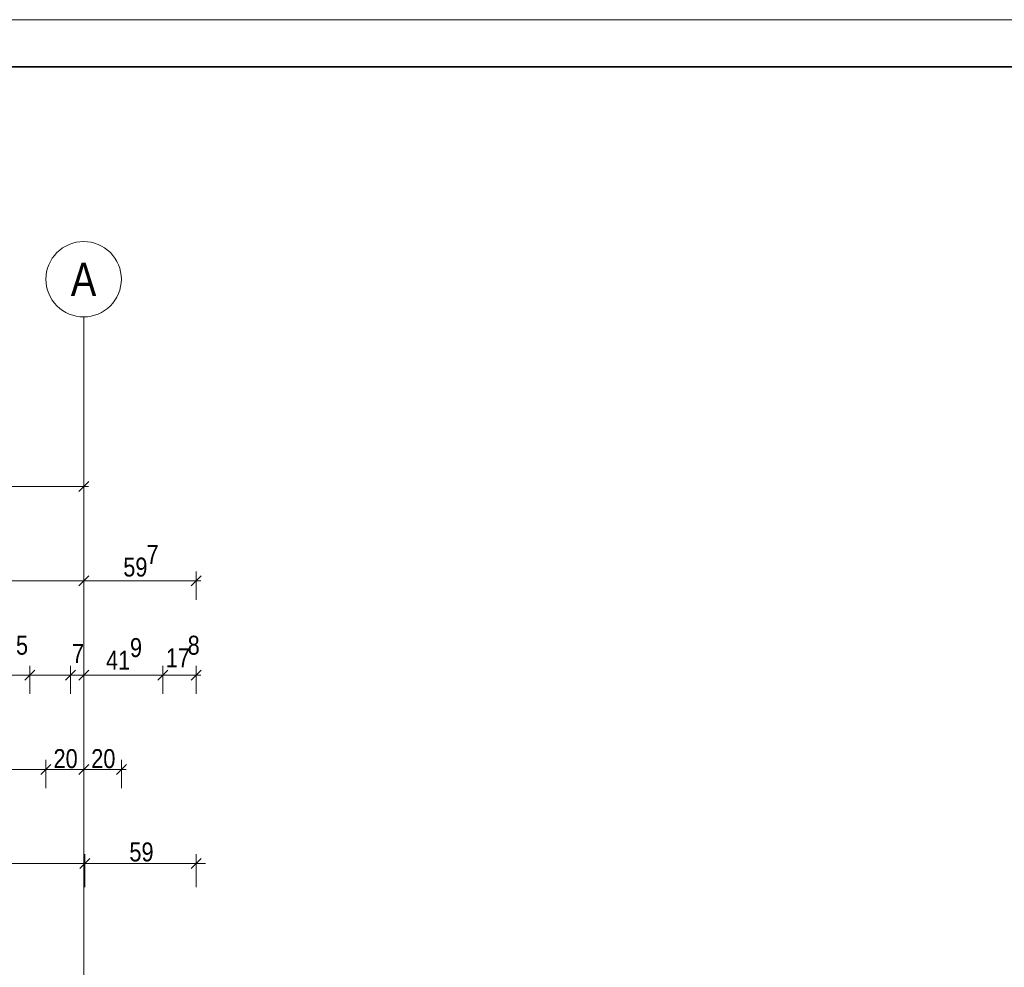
# Model space of a CAD drawing. Extents: x -620 to 3480, y 62 to 1107.
# Tile 206 of 244: x -6 to 98, y 1007 to 1107. Entities that reach past the tile are written whole.
import ezdxf
from ezdxf.lldxf.tags import DXFTag

# ---------------------------------------------------------------- set-up
doc = ezdxf.new("R2010")
doc.units = 0
doc.layers.get('0').update_dxf_attribs({"lineweight": 35})
doc.layers.add('70 -71 Achsen- 1 Gebäudeachsen', color=7, linetype='STRICHPUNKT2-A06G9GKV8I', lineweight=18)
doc.layers.add('iwb_Plankopf Rahmen', color=7, linetype='Continuous', lineweight=35)
doc.layers.add('70 -76 Bemaßung- 2 Allgemein', color=9, linetype='Continuous', lineweight=5, true_color=0x808080)
doc.styles.get("Standard").update_dxf_attribs({"font": 'ARIALN.TTF'})
tags = doc.linetypes.add('STRICHPUNKT2-A06G9GKV8I', pattern=[12.7, 6.35, -3.175, 0, -3.175]).pattern_tags.tags
tags[10:11] = [DXFTag(74, 4), DXFTag(75, 0), DXFTag(340, '0'), DXFTag(46, 0.0), DXFTag(50, 0.0), DXFTag(44, 0.0), DXFTag(45, 0.0)]
tags[8:9] = [DXFTag(74, 4), DXFTag(75, 0), DXFTag(340, '0'), DXFTag(46, 0.0), DXFTag(50, 0.0), DXFTag(44, 0.0), DXFTag(45, 0.0)]
tags[6:7] = [DXFTag(74, 4), DXFTag(75, 0), DXFTag(340, '0'), DXFTag(46, 0.0), DXFTag(50, 0.0), DXFTag(44, 0.0), DXFTag(45, 0.0)]
tags[4:5] = [DXFTag(74, 4), DXFTag(75, 0), DXFTag(340, '0'), DXFTag(46, 0.0), DXFTag(50, 0.0), DXFTag(44, 0.0), DXFTag(45, 0.0)]

# ---------------------------------------------------------------- blocks, each defined once
blk = doc.blocks.new('Referenz-A06G9GKX8I')
at = {"layer": '70 -71 Achsen- 1 Gebäudeachsen', "color": 0, "linetype": 'Continuous', "ltscale": 0.18}
for p, q in [((-2.05, 1082.99), (-1.74, 1083.22)), ((-1.74, 1083.22), (-1.4, 1083.42)), ((-1.4, 1083.42), (-1.04, 1083.59)), ((-1.04, 1083.59), (-0.67, 1083.72)), ((-0.67, 1083.72), (-0.29, 1083.82)), ((-0.29, 1083.82), (0.09, 1083.88)), ((0.09, 1083.88), (0.49, 1083.9)), ((0.49, 1083.9), (0.88, 1083.88)), ((0.88, 1083.88), (1.27, 1083.82)), ((1.27, 1083.82), (1.65, 1083.72)), ((1.65, 1083.72), (2.02, 1083.59)), ((2.02, 1083.59), (2.37, 1083.42)), ((2.37, 1083.42), (2.71, 1083.22)), ((2.71, 1083.22), (3.02, 1082.99)), ((-3.04, 1081.78), (-2.84, 1082.12)), ((-2.84, 1082.12), (-2.61, 1082.43)), ((-2.61, 1082.43), (-2.34, 1082.73)), ((-2.34, 1082.73), (-2.05, 1082.99)), ((3.02, 1082.99), (3.32, 1082.73)), ((3.32, 1082.73), (3.58, 1082.43)), ((3.58, 1082.43), (3.81, 1082.12)), ((3.81, 1082.12), (4.01, 1081.78)), ((-3.44, 1080.68), (-3.34, 1081.06)), ((-3.34, 1081.06), (-3.21, 1081.43)), ((-3.21, 1081.43), (-3.04, 1081.78)), ((4.01, 1081.78), (4.18, 1081.43)), ((4.18, 1081.43), (4.31, 1081.06)), ((4.31, 1081.06), (4.41, 1080.68)), ((-3.51, 1079.9), (-3.49, 1080.29)), ((-3.49, 1080.29), (-3.44, 1080.68)), ((4.41, 1080.68), (4.47, 1080.29)), ((4.47, 1080.29), (4.49, 1079.9)), ((-3.49, 1079.51), (-3.51, 1079.9)), ((-3.44, 1079.12), (-3.49, 1079.51)), ((-3.34, 1078.74), (-3.44, 1079.12)), ((4.41, 1079.12), (4.31, 1078.74)), ((4.47, 1079.51), (4.41, 1079.12)), ((4.49, 1079.9), (4.47, 1079.51)), ((-3.21, 1078.37), (-3.34, 1078.74)), ((-3.04, 1078.01), (-3.21, 1078.37)), ((-2.84, 1077.67), (-3.04, 1078.01)), ((4.01, 1078.01), (3.81, 1077.67)), ((4.18, 1078.37), (4.01, 1078.01)), ((4.31, 1078.74), (4.18, 1078.37)), ((-2.61, 1077.36), (-2.84, 1077.67)), ((-2.34, 1077.07), (-2.61, 1077.36)), ((-2.05, 1076.81), (-2.34, 1077.07)), ((-1.74, 1076.57), (-2.05, 1076.81)), ((3.02, 1076.81), (2.71, 1076.57)), ((3.32, 1077.07), (3.02, 1076.81)), ((3.58, 1077.36), (3.32, 1077.07)), ((3.81, 1077.67), (3.58, 1077.36)), ((-1.4, 1076.37), (-1.74, 1076.57)), ((-1.04, 1076.2), (-1.4, 1076.37)), ((-0.67, 1076.07), (-1.04, 1076.2)), ((-0.29, 1075.97), (-0.67, 1076.07)), ((0.09, 1075.92), (-0.29, 1075.97)), ((0.49, 1075.9), (0.09, 1075.92)), ((0.88, 1075.92), (0.49, 1075.9)), ((1.27, 1075.97), (0.88, 1075.92)), ((1.65, 1076.07), (1.27, 1075.97)), ((2.02, 1076.2), (1.65, 1076.07)), ((2.37, 1076.37), (2.02, 1076.2)), ((2.71, 1076.57), (2.37, 1076.37))]:
    blk.add_line(p, q, dxfattribs=at)
at = {"layer": '70 -71 Achsen- 1 Gebäudeachsen', "color": 0, "linetype": 'STRICHPUNKT2-A06G9GKV8I', "ltscale": 0.18}
blk.add_line((0.49, 1075.9), (0.49, 76.46), dxfattribs=at)
at = {"layer": '70 -76 Bemaßung- 2 Allgemein', "color": 0, "linetype": 'Continuous', "ltscale": 0.13}
for p, q in [((0.49, 1060.9), (0.49, 1058.9)), ((1.02, 1058.43), (-0.04, 1057.37)), ((-0.57, 1057.9), (-163.45, 1057.9)), ((0.99, 1057.9), (-0.57, 1057.9)), ((0.49, 1045.9), (0.49, 1048.9)), ((0.49, 1045.9), (0.49, 1048.9)), ((12.43, 1045.9), (12.43, 1048.9)), ((-0.57, 1047.9), (-562.01, 1047.9)), ((0.99, 1047.9), (-0.57, 1047.9)), ((1.02, 1048.43), (-0.04, 1047.37)), ((-0.04, 1047.37), (1.02, 1048.43)), ((-0.01, 1047.9), (1.55, 1047.9)), ((11.37, 1047.9), (1.55, 1047.9)), ((12.93, 1047.9), (11.37, 1047.9)), ((12.96, 1048.43), (11.9, 1047.37)), ((-4.68, 1038.43), (-5.74, 1037.37)), ((-4.68, 1038.43), (-5.74, 1037.37)), ((-5.21, 1035.9), (-5.21, 1038.9)), ((-5.21, 1035.9), (-5.21, 1038.9)), ((-1.44, 1037.37), (-0.38, 1038.43)), ((-0.38, 1038.43), (-1.44, 1037.37)), ((-0.91, 1035.9), (-0.91, 1038.9)), ((-0.91, 1035.9), (-0.91, 1038.9)), ((-0.04, 1037.37), (1.02, 1038.43)), ((-0.04, 1037.37), (1.02, 1038.43)), ((0.49, 1035.9), (0.49, 1038.9)), ((0.49, 1035.9), (0.49, 1038.9)), ((8.34, 1037.37), (9.4, 1038.43)), ((9.4, 1038.43), (8.34, 1037.37)), ((8.87, 1035.9), (8.87, 1038.9)), ((8.87, 1035.9), (8.87, 1038.9)), ((12.96, 1038.43), (11.9, 1037.37)), ((12.43, 1035.9), (12.43, 1038.9)), ((-6.27, 1037.9), (-55.35, 1037.9)), ((-6.27, 1037.9), (-7.33, 1037.9)), ((-4.71, 1037.9), (-6.27, 1037.9)), ((-4.71, 1037.9), (-6.27, 1037.9)), ((-0.91, 1037.9), (-5.21, 1037.9)), ((-1.97, 1037.9), (-3.03, 1037.9)), ((-0.41, 1037.9), (-1.97, 1037.9)), ((-1.41, 1037.9), (0.15, 1037.9)), ((0.49, 1037.9), (-0.91, 1037.9)), ((-0.01, 1037.9), (1.55, 1037.9)), ((-0.01, 1037.9), (1.55, 1037.9)), ((0.15, 1037.9), (1.21, 1037.9)), ((7.81, 1037.9), (1.55, 1037.9)), ((1.55, 1037.9), (2.61, 1037.9)), ((9.37, 1037.9), (7.81, 1037.9)), ((8.37, 1037.9), (9.93, 1037.9)), ((11.37, 1037.9), (9.93, 1037.9)), ((12.93, 1037.9), (11.37, 1037.9)), ((0.49, 1030.9), (0.49, 1028.9)), ((0.49, 1030.9), (0.49, 1028.9)), ((-3.51, 1025.9), (-3.51, 1028.9)), ((-3.51, 1025.9), (-3.51, 1028.9)), ((4.49, 1025.9), (4.49, 1028.9)), ((-4.57, 1027.9), (-159.45, 1027.9)), ((-3.01, 1027.9), (-4.57, 1027.9)), ((-4.04, 1027.37), (-2.98, 1028.43)), ((-2.98, 1028.43), (-4.04, 1027.37)), ((-4.01, 1027.9), (-2.45, 1027.9)), ((-0.57, 1027.9), (-2.45, 1027.9)), ((0.99, 1027.9), (-0.57, 1027.9)), ((-0.04, 1027.37), (1.02, 1028.43)), ((1.02, 1028.43), (-0.04, 1027.37)), ((-0.01, 1027.9), (1.55, 1027.9)), ((3.43, 1027.9), (1.55, 1027.9)), ((4.99, 1027.9), (3.43, 1027.9)), ((5.02, 1028.43), (3.96, 1027.37)), ((0.63, 1015.4), (0.63, 1018.9)), ((0.63, 1015.4), (0.63, 1018.9)), ((12.43, 1015.4), (12.43, 1018.9)), ((-0.43, 1017.9), (-105.05, 1017.9)), ((1.63, 1017.9), (-0.43, 1017.9)), ((-0.37, 1017.9), (1.69, 1017.9)), ((11.37, 1017.9), (1.69, 1017.9)), ((13.43, 1017.9), (11.37, 1017.9))]:
    blk.add_line(p, q, dxfattribs=at)
at = {"layer": '70 -76 Bemaßung- 2 Allgemein', "color": 0, "linetype": 'Continuous', "lineweight": 20, "ltscale": 0.2}
for p, q in [((0.1, 1017.37), (1.16, 1018.43)), ((1.16, 1018.43), (0.1, 1017.37)), ((12.96, 1018.43), (11.9, 1017.37))]:
    blk.add_line(p, q, dxfattribs=at)
at = {"layer": '70 -71 Achsen- 1 Gebäudeachsen', "color": 0, "linetype": 'Continuous', "ltscale": 0.18, "insert": (-0.87, 1081.66), "char_height": 3.5241, "attachment_point": 1}
blk.add_mtext('{\\fArial Narrow;A}', dxfattribs=at)
at = {"layer": '70 -76 Bemaßung- 2 Allgemein', "color": 0, "linetype": 'Continuous', "ltscale": 0.13, "char_height": 2.0138, "attachment_point": 1}
for s, insert in [('{\\fArial Narrow;7}', (7.16, 1051.71)), ('{\\fArial Narrow;59}', (4.69, 1050.37)), ('{\\fArial Narrow;5}', (-6.69, 1042.08)), ('{\\fArial Narrow;9}', (5.4, 1041.83)), ('{\\fArial Narrow;8}', (11.52, 1042.08)), ('{\\fArial Narrow;7}', (-0.75, 1041.21)), ('{\\fArial Narrow;41}', (2.86, 1040.48)), ('{\\fArial Narrow;17}', (9.2, 1040.74)), ('{\\fArial Narrow;20}', (-2.71, 1030.05)), ('{\\fArial Narrow;20}', (1.29, 1030.05)), ('{\\fArial Narrow;59}', (5.34, 1020.15))]:
    blk.add_mtext(s, dxfattribs=dict(at, insert=insert))

msp = doc.modelspace()

# ---------------------------------------------------------------- linework, layer by layer
at = {"layer": 'iwb_Plankopf Rahmen', "color": 8, "lineweight": 13, "ltscale": 0.13, "true_color": 0x808080}
msp.add_lwpolyline([(300.35, 62.43), (-619.65, 62.43), (-619.65, 1107.43), (300.35, 1107.43), (300.35, 62.43)], close=True, dxfattribs=at)
at = {"layer": 'iwb_Plankopf Rahmen', "ltscale": 0.35}
msp.add_lwpolyline([(-599.65, 67.43), (-599.65, 1102.43), (295.35, 1102.43), (295.35, 67.43), (-599.65, 67.43)], close=True, dxfattribs=at)

# ---------------------------------------------------------------- block references
at = {"color": 8, "lineweight": 25, "ltscale": 0.25, "true_color": 0x808080}
msp.add_blockref('Referenz-A06G9GKX8I', (0, 0), dxfattribs=at)

doc.saveas('drawing.dxf')
